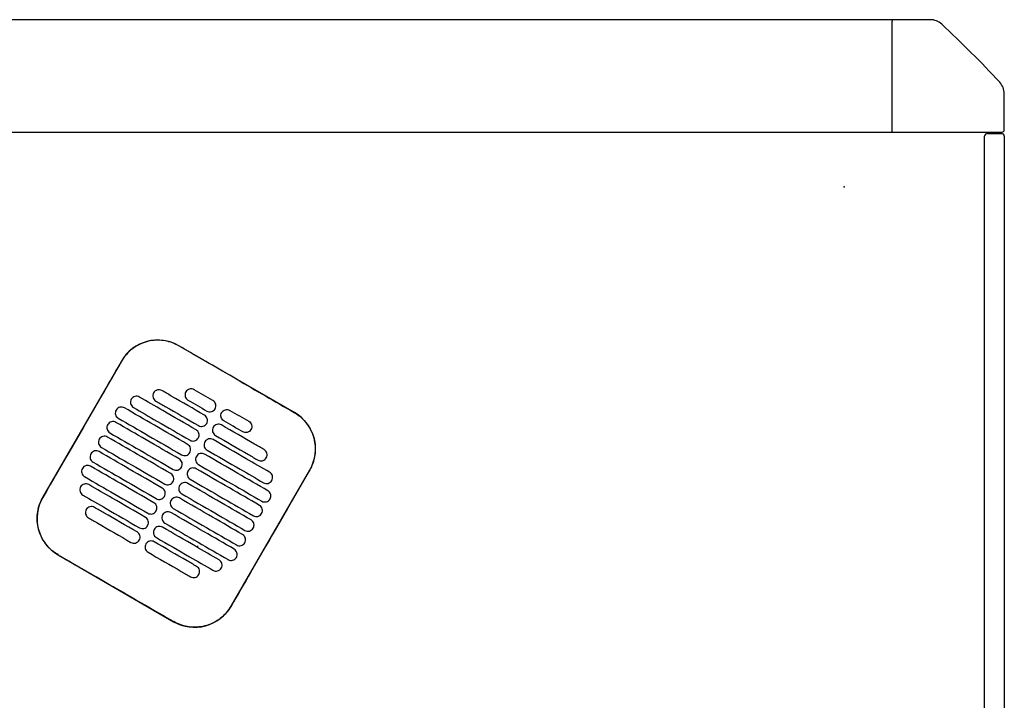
# Model space of a CAD drawing. Header units: metres. Extents: x 15.2 to 54.2, y -39.7 to 1.1.
# Tile 131 of 256: x 36.5 to 37.2, y -37.3 to -36.8. Entities that reach past the tile are written whole.
import ezdxf

# ---------------------------------------------------------------- set-up
doc = ezdxf.new("R2010")
doc.units = ezdxf.units.M
doc.header["$MEASUREMENT"] = 0
doc.layers.add('2D', color=252, linetype='Continuous')
doc.layers.add('PUNTO', color=1, linetype='Continuous')

# ---------------------------------------------------------------- blocks, each defined once
blk = doc.blocks.new('2D_QYOS_600')
for p, q in [((2.36149, 0), (1.70935, 0)), ((2.3873, 0), (2.36149, 0)), ((2.35999, -0.0015), (2.35999, -0.0795)), ((2.43999, -0.0785), (2.43999, -0.05269)), ((0.0795, -0.08), (2.36049, -0.08)), ((2.36049, -0.08), (2.43849, -0.08)), ((2.42604, -0.967), (2.42604, -0.083)), ((2.42804, -0.081), (2.43804, -0.081)), ((2.44004, -0.083), (2.44004, -0.967)), ((1.93453, -0.2796), (1.85227, -0.23208)), ((1.81128, -0.24305), (1.75526, -0.34003)), ((1.88948, -0.41757), (1.9455, -0.32058)), ((1.76623, -0.38102), (1.84849, -0.42854))]:
    blk.add_line(p, q)
for centre, radius, start, end in [((2.36149, -0.0015), 0.0015, 90, 180), ((2.3873, -0.012), 0.012, 47.12151, 90), ((1.85842, -0.58157), 0.78926, 42.87849, 47.12151), ((2.42799, -0.05269), 0.012, 0, 42.87849), ((2.36049, -0.0795), 0.0005, 180, 270), ((2.42804, -0.083), 0.002, 90, 180), ((2.43804, -0.083), 0.002, 0, 90), ((2.43849, -0.0785), 0.0015, 270, 0), ((1.83726, -0.25806), 0.03, 59.98651, 149.98651), ((1.91952, -0.30558), 0.03, 329.98651, 59.98651), ((1.78124, -0.35504), 0.03, 149.98651, 239.98651), ((1.8635, -0.40256), 0.03, 239.98651, 329.98651)]:
    blk.add_arc(centre, radius, start, end)
for points, knots in [([(1.85221, -0.23218), (1.85155, -0.2318), (1.85088, -0.23144), (1.84698, -0.22957), (1.84353, -0.22861), (1.8364, -0.22796), (1.83277, -0.22828), (1.82545, -0.23031), (1.82186, -0.23213), (1.81576, -0.23695), (1.81327, -0.23984), (1.81138, -0.24311)], [-8.20809, -8.20809, -8.20809, -8.20809, -7.978943, -7.978943, -6.912231, -6.912231, -5.830065, -5.830065, -4.632711, -4.632711, -3.498654, -3.498654, -3.498654, -3.498654]), ([(1.89334, -0.25595), (1.89171, -0.25501), (1.89009, -0.25407), (1.87458, -0.24511), (1.86319, -0.23852), (1.85221, -0.23218)], [-12.071476, -12.071476, -12.071476, -12.071476, -11.509189, -11.509189, -6.696301, -6.696301, -6.696301, -6.696301]), ([(1.81138, -0.24311), (1.80682, -0.251), (1.80209, -0.2592), (1.78344, -0.2915), (1.7694, -0.3158), (1.75536, -0.34009)], [-3.18138, -3.18138, -3.18138, -3.18138, -2.673929, -2.673929, -1.133377, -1.133377, -1.133377, -1.133377]), ([(1.8343, -0.26559), (1.83405, -0.26601), (1.83383, -0.26656), (1.83369, -0.26775), (1.83372, -0.2683), (1.834, -0.26938), (1.83426, -0.26989), (1.83498, -0.27085), (1.83544, -0.27121), (1.83587, -0.27146)], [-0.5553353, -0.5553353, -0.5553353, -0.5553353, -0.4045593, -0.4045593, -0.278267, -0.278267, -0.1472205, -0.1472205, 0, 0, 0, 0]), ([(1.84017, -0.26401), (1.83975, -0.26377), (1.8392, -0.26355), (1.83802, -0.2634), (1.83746, -0.26344), (1.83639, -0.26372), (1.83587, -0.26397), (1.83491, -0.2647), (1.83454, -0.26516), (1.8343, -0.26559)], [-0.5513875, -0.5513875, -0.5513875, -0.5513875, -0.4031047, -0.4031047, -0.2776919, -0.2776919, -0.1471638, -0.1471638, 0, 0, 0, 0]), ([(1.87048, -0.28152), (1.86262, -0.27698), (1.85475, -0.27243), (1.84464, -0.2666), (1.84241, -0.2653), (1.84017, -0.26401)], [0.699452, 0.699452, 0.699452, 0.699452, 3.425217, 3.425217, 4.200582, 4.200582, 4.200582, 4.200582]), ([(1.85719, -0.26495), (1.85694, -0.26537), (1.85672, -0.26592), (1.85657, -0.26711), (1.85661, -0.26766), (1.85689, -0.26874), (1.85714, -0.26926), (1.85787, -0.27021), (1.85833, -0.27058), (1.85875, -0.27082)], [-0.5553938, -0.5553938, -0.5553938, -0.5553938, -0.4045733, -0.4045733, -0.2782728, -0.2782728, -0.147221, -0.147221, 0, 0, 0, 0]), ([(1.86306, -0.26337), (1.86263, -0.26313), (1.86208, -0.26291), (1.8609, -0.26276), (1.86035, -0.2628), (1.85927, -0.26308), (1.85876, -0.26333), (1.8578, -0.26406), (1.85743, -0.26452), (1.85719, -0.26495)], [-0.5513269, -0.5513269, -0.5513269, -0.5513269, -0.4030891, -0.4030891, -0.2776846, -0.2776846, -0.1471626, -0.1471626, 0, 0, 0, 0]), ([(1.81834, -0.27022), (1.81809, -0.27065), (1.81787, -0.2712), (1.81773, -0.27239), (1.81776, -0.27294), (1.81804, -0.27401), (1.8183, -0.27453), (1.81902, -0.27549), (1.81948, -0.27585), (1.81991, -0.2761)], [-0.5553003, -0.5553003, -0.5553003, -0.5553003, -0.4045497, -0.4045497, -0.2782639, -0.2782639, -0.1472208, -0.1472208, 0, 0, 0, 0]), ([(1.82421, -0.26865), (1.82378, -0.2684), (1.82324, -0.26819), (1.82206, -0.26804), (1.8215, -0.26807), (1.82043, -0.26836), (1.81991, -0.26861), (1.81895, -0.26934), (1.81858, -0.2698), (1.81834, -0.27022)], [-0.5514248, -0.5514248, -0.5514248, -0.5514248, -0.4031161, -0.4031161, -0.2776965, -0.2776965, -0.1471644, -0.1471644, 0, 0, 0, 0]), ([(1.86448, -0.29191), (1.85661, -0.28737), (1.84875, -0.28282), (1.83532, -0.27507), (1.82976, -0.27186), (1.82421, -0.26865)], [0.699452, 0.699452, 0.699452, 0.699452, 3.42526, 3.42526, 5.350619, 5.350619, 5.350619, 5.350619]), ([(1.83587, -0.27146), (1.8381, -0.27275), (1.84034, -0.27404), (1.85045, -0.27988), (1.85831, -0.28443), (1.86618, -0.28897)], [2.649916, 2.649916, 2.649916, 2.649916, 3.425249, 3.425249, 6.151046, 6.151046, 6.151046, 6.151046]), ([(1.87805, -0.277), (1.8783, -0.27658), (1.87852, -0.27603), (1.87867, -0.27484), (1.87863, -0.27429), (1.87835, -0.27321), (1.8781, -0.2727), (1.87737, -0.27174), (1.87691, -0.27138), (1.87649, -0.27113)], [-0.5554178, -0.5554178, -0.5554178, -0.5554178, -0.4045751, -0.4045751, -0.2782741, -0.2782741, -0.1472211, -0.1472211, 0, 0, 0, 0]), ([(1.80757, -0.27786), (1.80733, -0.27829), (1.80711, -0.27884), (1.80696, -0.28003), (1.807, -0.28058), (1.80728, -0.28165), (1.80753, -0.28217), (1.80826, -0.28313), (1.80872, -0.28349), (1.80914, -0.28374)], [-0.5552876, -0.5552876, -0.5552876, -0.5552876, -0.4045446, -0.4045446, -0.2782629, -0.2782629, -0.1472212, -0.1472212, 0, 0, 0, 0]), ([(1.81344, -0.27629), (1.81302, -0.27604), (1.81247, -0.27583), (1.81129, -0.27568), (1.81074, -0.27571), (1.80966, -0.276), (1.80914, -0.27625), (1.80818, -0.27698), (1.80782, -0.27744), (1.80757, -0.27786)], [-0.5514378, -0.5514378, -0.5514378, -0.5514378, -0.4031217, -0.4031217, -0.2776979, -0.2776979, -0.1471642, -0.1471642, 0, 0, 0, 0]), ([(1.85848, -0.30231), (1.85061, -0.29776), (1.84274, -0.29322), (1.82773, -0.28454), (1.82059, -0.28042), (1.81344, -0.27629)], [0.699452, 0.699452, 0.699452, 0.699452, 3.425292, 3.425292, 5.900643, 5.900643, 5.900643, 5.900643]), ([(1.81991, -0.2761), (1.82546, -0.27931), (1.83102, -0.28252), (1.84444, -0.29027), (1.85231, -0.29482), (1.86018, -0.29936)], [1.499949, 1.499949, 1.499949, 1.499949, 3.425284, 3.425284, 6.151116, 6.151116, 6.151116, 6.151116]), ([(1.87219, -0.27858), (1.87261, -0.27882), (1.87316, -0.27904), (1.87434, -0.27919), (1.87489, -0.27915), (1.87597, -0.27887), (1.87648, -0.27862), (1.87744, -0.27789), (1.87781, -0.27743), (1.87805, -0.277)], [-0.5512937, -0.5512937, -0.5512937, -0.5512937, -0.403082, -0.403082, -0.27768, -0.27768, -0.1471612, -0.1471612, 0, 0, 0, 0]), ([(1.8843, -0.28558), (1.88387, -0.28533), (1.88342, -0.28497), (1.88269, -0.28401), (1.88244, -0.28349), (1.88215, -0.28242), (1.88212, -0.28187), (1.88227, -0.28068), (1.88249, -0.28013), (1.88273, -0.27971)], [0, 0, 0, 0, 0.1472222, 0.1472222, 0.2782773, 0.2782773, 0.4045795, 0.4045795, 0.5554397, 0.5554397, 0.5554397, 0.5554397]), ([(1.88273, -0.27971), (1.88298, -0.27928), (1.88334, -0.27882), (1.8843, -0.27809), (1.88482, -0.27784), (1.88589, -0.27756), (1.88645, -0.27752), (1.88763, -0.27767), (1.88818, -0.27789), (1.8886, -0.27813)], [0, 0, 0, 0, 0.1471605, 0.1471605, 0.2776781, 0.2776781, 0.4030803, 0.4030803, 0.5512777, 0.5512777, 0.5512777, 0.5512777]), ([(1.93447, -0.2797), (1.93453, -0.27973), (1.93459, -0.27976), (1.93806, -0.2818), (1.94105, -0.28446), (1.9458, -0.29078), (1.94752, -0.29438), (1.94938, -0.30168), (1.94963, -0.30529), (1.94891, -0.31181), (1.94815, -0.31469), (1.94651, -0.31848), (1.94599, -0.31952), (1.9454, -0.32053)], [8.273299, 8.273299, 8.273299, 8.273299, 8.293543, 8.293543, 9.48086, 9.48086, 10.665623, 10.665623, 11.74288, 11.74288, 12.632334, 12.632334, 12.981673, 12.981673, 12.981673, 12.981673]), ([(1.80744, -0.28668), (1.80702, -0.28644), (1.80647, -0.28622), (1.80529, -0.28607), (1.80473, -0.28611), (1.80366, -0.28639), (1.80314, -0.28664), (1.80218, -0.28737), (1.80182, -0.28783), (1.80157, -0.28826)], [-0.5514274, -0.5514274, -0.5514274, -0.5514274, -0.4031209, -0.4031209, -0.2776962, -0.2776962, -0.1471634, -0.1471634, 0, 0, 0, 0]), ([(1.85248, -0.3127), (1.84461, -0.30815), (1.83674, -0.30361), (1.82173, -0.29493), (1.81458, -0.29081), (1.80744, -0.28668)], [0.699452, 0.699452, 0.699452, 0.699452, 3.425313, 3.425313, 5.900643, 5.900643, 5.900643, 5.900643]), ([(1.80914, -0.28374), (1.81629, -0.28786), (1.82343, -0.29199), (1.83844, -0.30066), (1.84631, -0.30521), (1.85418, -0.30975)], [0.949973, 0.949973, 0.949973, 0.949973, 3.425307, 3.425307, 6.151164, 6.151164, 6.151164, 6.151164]), ([(1.86618, -0.28897), (1.86661, -0.28921), (1.86715, -0.28943), (1.86833, -0.28958), (1.86889, -0.28954), (1.86996, -0.28926), (1.87048, -0.28901), (1.87144, -0.28828), (1.87181, -0.28782), (1.87205, -0.28739)], [-0.5513071, -0.5513071, -0.5513071, -0.5513071, -0.4030846, -0.4030846, -0.2776802, -0.2776802, -0.1471604, -0.1471604, 0, 0, 0, 0]), ([(1.87205, -0.28739), (1.8723, -0.28697), (1.87252, -0.28642), (1.87266, -0.28523), (1.87263, -0.28468), (1.87235, -0.28361), (1.87209, -0.28309), (1.87137, -0.28213), (1.87091, -0.28177), (1.87048, -0.28152)], [-0.5553983, -0.5553983, -0.5553983, -0.5553983, -0.4045681, -0.4045681, -0.278271, -0.278271, -0.1472202, -0.1472202, 0, 0, 0, 0]), ([(1.90203, -0.28589), (1.90246, -0.28613), (1.90291, -0.2865), (1.90364, -0.28745), (1.90389, -0.28797), (1.90417, -0.28904), (1.90421, -0.2896), (1.90406, -0.29079), (1.90384, -0.29134), (1.9036, -0.29176)], [0, 0, 0, 0, 0.147223, 0.147223, 0.2782783, 0.2782783, 0.4045781, 0.4045781, 0.5554474, 0.5554474, 0.5554474, 0.5554474]), ([(1.80157, -0.28826), (1.80133, -0.28868), (1.80111, -0.28923), (1.80096, -0.29042), (1.80099, -0.29097), (1.80128, -0.29204), (1.80153, -0.29256), (1.80226, -0.29352), (1.80271, -0.29388), (1.80314, -0.29413)], [-0.5552953, -0.5552953, -0.5552953, -0.5552953, -0.4045437, -0.4045437, -0.2782634, -0.2782634, -0.1472215, -0.1472215, 0, 0, 0, 0]), ([(1.80314, -0.29413), (1.81028, -0.29825), (1.81743, -0.30238), (1.83244, -0.31105), (1.84031, -0.3156), (1.84818, -0.32014)], [0.949998, 0.949998, 0.949998, 0.949998, 3.42532, 3.42532, 6.151189, 6.151189, 6.151189, 6.151189]), ([(1.86605, -0.29779), (1.86629, -0.29736), (1.86651, -0.29681), (1.86666, -0.29562), (1.86663, -0.29507), (1.86634, -0.294), (1.86609, -0.29348), (1.86536, -0.29252), (1.86491, -0.29216), (1.86448, -0.29191)], [-0.5553838, -0.5553838, -0.5553838, -0.5553838, -0.4045626, -0.4045626, -0.2782686, -0.2782686, -0.1472195, -0.1472195, 0, 0, 0, 0]), ([(1.87673, -0.2901), (1.87648, -0.29052), (1.87626, -0.29107), (1.87612, -0.29226), (1.87615, -0.29281), (1.87643, -0.29389), (1.87669, -0.2944), (1.87741, -0.29536), (1.87787, -0.29572), (1.8783, -0.29597)], [-0.5554159, -0.5554159, -0.5554159, -0.5554159, -0.4045716, -0.4045716, -0.2782736, -0.2782736, -0.1472211, -0.1472211, 0, 0, 0, 0]), ([(1.8826, -0.28852), (1.88217, -0.28828), (1.88163, -0.28806), (1.88045, -0.28791), (1.87989, -0.28795), (1.87882, -0.28823), (1.8783, -0.28848), (1.87734, -0.28921), (1.87697, -0.28967), (1.87673, -0.2901)], [-0.5512944, -0.5512944, -0.5512944, -0.5512944, -0.4030833, -0.4030833, -0.2776787, -0.2776787, -0.1471599, -0.1471599, 0, 0, 0, 0]), ([(1.91291, -0.30603), (1.91068, -0.30474), (1.90844, -0.30345), (1.89833, -0.29761), (1.89047, -0.29307), (1.8826, -0.28852)], [2.649852, 2.649852, 2.649852, 2.649852, 3.425217, 3.425217, 6.150983, 6.150983, 6.150983, 6.150983]), ([(1.9036, -0.29176), (1.90335, -0.29218), (1.90299, -0.29264), (1.90203, -0.29338), (1.90151, -0.29363), (1.90043, -0.29391), (1.89988, -0.29395), (1.8987, -0.2938), (1.89815, -0.29358), (1.89773, -0.29334)], [0, 0, 0, 0, 0.1471602, 0.1471602, 0.2776775, 0.2776775, 0.4030818, 0.4030818, 0.5512681, 0.5512681, 0.5512681, 0.5512681]), ([(1.79557, -0.29865), (1.79532, -0.29907), (1.7951, -0.29962), (1.79496, -0.30081), (1.79499, -0.30136), (1.79527, -0.30244), (1.79553, -0.30295), (1.79625, -0.30391), (1.79671, -0.30427), (1.79714, -0.30452)], [-0.5553076, -0.5553076, -0.5553076, -0.5553076, -0.4045445, -0.4045445, -0.2782646, -0.2782646, -0.1472219, -0.1472219, 0, 0, 0, 0]), ([(1.80144, -0.29707), (1.80101, -0.29683), (1.80047, -0.29661), (1.79929, -0.29646), (1.79873, -0.2965), (1.79766, -0.29678), (1.79714, -0.29703), (1.79618, -0.29776), (1.79581, -0.29822), (1.79557, -0.29865)], [-0.5514139, -0.5514139, -0.5514139, -0.5514139, -0.4031194, -0.4031194, -0.2776944, -0.2776944, -0.1471626, -0.1471626, 0, 0, 0, 0]), ([(1.84647, -0.32309), (1.83861, -0.31854), (1.83074, -0.314), (1.81573, -0.30532), (1.80858, -0.3012), (1.80144, -0.29707)], [0.699452, 0.699452, 0.699452, 0.699452, 3.425322, 3.425322, 5.900643, 5.900643, 5.900643, 5.900643]), ([(1.86018, -0.29936), (1.8606, -0.29961), (1.86115, -0.29982), (1.86233, -0.29997), (1.86289, -0.29994), (1.86396, -0.29965), (1.86448, -0.2994), (1.86544, -0.29867), (1.8658, -0.29821), (1.86605, -0.29779)], [-0.5513171, -0.5513171, -0.5513171, -0.5513171, -0.4030867, -0.4030867, -0.2776803, -0.2776803, -0.1471597, -0.1471597, 0, 0, 0, 0]), ([(1.87073, -0.30049), (1.87048, -0.30091), (1.87026, -0.30146), (1.87011, -0.30265), (1.87015, -0.3032), (1.87043, -0.30428), (1.87068, -0.30479), (1.87141, -0.30575), (1.87187, -0.30611), (1.87229, -0.30636)], [-0.555397, -0.555397, -0.555397, -0.555397, -0.4045652, -0.4045652, -0.2782705, -0.2782705, -0.1472202, -0.1472202, 0, 0, 0, 0]), ([(1.8766, -0.29891), (1.87617, -0.29867), (1.87562, -0.29845), (1.87444, -0.2983), (1.87389, -0.29834), (1.87281, -0.29862), (1.8723, -0.29887), (1.87134, -0.2996), (1.87097, -0.30006), (1.87073, -0.30049)], [-0.5513075, -0.5513075, -0.5513075, -0.5513075, -0.4030857, -0.4030857, -0.2776792, -0.2776792, -0.1471593, -0.1471593, 0, 0, 0, 0]), ([(1.91687, -0.32218), (1.91131, -0.31897), (1.90576, -0.31576), (1.89233, -0.308), (1.88446, -0.30346), (1.8766, -0.29891)], [1.499901, 1.499901, 1.499901, 1.499901, 3.42526, 3.42526, 6.151068, 6.151068, 6.151068, 6.151068]), ([(1.8783, -0.29597), (1.88616, -0.30051), (1.89403, -0.30506), (1.90414, -0.31089), (1.90637, -0.31219), (1.90861, -0.31348)], [0.699452, 0.699452, 0.699452, 0.699452, 3.425249, 3.425249, 4.200582, 4.200582, 4.200582, 4.200582]), ([(1.79544, -0.30746), (1.79501, -0.30722), (1.79446, -0.307), (1.79328, -0.30685), (1.79273, -0.30689), (1.79165, -0.30717), (1.79114, -0.30742), (1.79018, -0.30815), (1.78981, -0.30861), (1.78957, -0.30904)], [-0.551397, -0.551397, -0.551397, -0.551397, -0.4031173, -0.4031173, -0.2776925, -0.2776925, -0.1471621, -0.1471621, 0, 0, 0, 0]), ([(1.84047, -0.33348), (1.8326, -0.32893), (1.82474, -0.32439), (1.80972, -0.31572), (1.80258, -0.31159), (1.79544, -0.30746)], [0.699452, 0.699452, 0.699452, 0.699452, 3.425321, 3.425321, 5.900643, 5.900643, 5.900643, 5.900643]), ([(1.79714, -0.30452), (1.80428, -0.30864), (1.81142, -0.31277), (1.82644, -0.32144), (1.8343, -0.32599), (1.84217, -0.33053)], [0.950001, 0.950001, 0.950001, 0.950001, 3.425322, 3.425322, 6.151192, 6.151192, 6.151192, 6.151192]), ([(1.85418, -0.30975), (1.8546, -0.31), (1.85515, -0.31021), (1.85633, -0.31036), (1.85688, -0.31033), (1.85796, -0.31004), (1.85848, -0.30979), (1.85944, -0.30906), (1.8598, -0.3086), (1.86005, -0.30818)], [-0.5513237, -0.5513237, -0.5513237, -0.5513237, -0.4030882, -0.4030882, -0.2776804, -0.2776804, -0.1471592, -0.1471592, 0, 0, 0, 0]), ([(1.86005, -0.30818), (1.86029, -0.30775), (1.86051, -0.3072), (1.86066, -0.30601), (1.86062, -0.30546), (1.86034, -0.30439), (1.86009, -0.30387), (1.85936, -0.30292), (1.8589, -0.30255), (1.85848, -0.30231)], [-0.5553742, -0.5553742, -0.5553742, -0.5553742, -0.4045587, -0.4045587, -0.278267, -0.278267, -0.1472191, -0.1472191, 0, 0, 0, 0]), ([(1.87229, -0.30636), (1.88016, -0.3109), (1.88803, -0.31545), (1.90145, -0.3232), (1.90701, -0.32641), (1.91257, -0.32962)], [0.699452, 0.699452, 0.699452, 0.699452, 3.425284, 3.425284, 5.350619, 5.350619, 5.350619, 5.350619]), ([(1.91448, -0.3119), (1.91473, -0.31148), (1.91495, -0.31093), (1.91509, -0.30974), (1.91506, -0.30919), (1.91478, -0.30812), (1.91452, -0.3076), (1.9138, -0.30664), (1.91334, -0.30628), (1.91291, -0.30603)], [-0.555418, -0.555418, -0.555418, -0.555418, -0.4045683, -0.4045683, -0.2782762, -0.2782762, -0.1472238, -0.1472238, 0, 0, 0, 0]), ([(1.78957, -0.30904), (1.78932, -0.30946), (1.7891, -0.31001), (1.78895, -0.3112), (1.78899, -0.31175), (1.78927, -0.31283), (1.78952, -0.31334), (1.79025, -0.3143), (1.79071, -0.31466), (1.79113, -0.31491)], [-0.5553245, -0.5553245, -0.5553245, -0.5553245, -0.4045471, -0.4045471, -0.2782667, -0.2782667, -0.1472226, -0.1472226, 0, 0, 0, 0]), ([(1.79113, -0.31491), (1.79828, -0.31904), (1.80542, -0.32316), (1.82043, -0.33183), (1.8283, -0.33638), (1.83617, -0.34092)], [0.949982, 0.949982, 0.949982, 0.949982, 3.425312, 3.425312, 6.151173, 6.151173, 6.151173, 6.151173]), ([(1.85404, -0.31857), (1.85429, -0.31815), (1.85451, -0.31759), (1.85466, -0.31641), (1.85462, -0.31585), (1.85434, -0.31478), (1.85409, -0.31426), (1.85336, -0.31331), (1.8529, -0.31294), (1.85248, -0.3127)], [-0.5553693, -0.5553693, -0.5553693, -0.5553693, -0.4045566, -0.4045566, -0.2782661, -0.2782661, -0.1472189, -0.1472189, 0, 0, 0, 0]), ([(1.86472, -0.31088), (1.86448, -0.3113), (1.86426, -0.31185), (1.86411, -0.31304), (1.86415, -0.31359), (1.86443, -0.31467), (1.86468, -0.31518), (1.86541, -0.31614), (1.86587, -0.3165), (1.86629, -0.31675)], [-0.555383, -0.555383, -0.555383, -0.555383, -0.4045604, -0.4045604, -0.2782682, -0.2782682, -0.1472195, -0.1472195, 0, 0, 0, 0]), ([(1.87059, -0.3093), (1.87017, -0.30906), (1.86962, -0.30884), (1.86844, -0.30869), (1.86789, -0.30873), (1.86681, -0.30901), (1.86629, -0.30926), (1.86533, -0.30999), (1.86497, -0.31045), (1.86472, -0.31088)], [-0.5513173, -0.5513173, -0.5513173, -0.5513173, -0.4030875, -0.4030875, -0.2776797, -0.2776797, -0.147159, -0.147159, 0, 0, 0, 0]), ([(1.91563, -0.33532), (1.90848, -0.33119), (1.90134, -0.32706), (1.88633, -0.31839), (1.87846, -0.31385), (1.87059, -0.3093)], [0.949941, 0.949941, 0.949941, 0.949941, 3.425292, 3.425292, 6.151132, 6.151132, 6.151132, 6.151132]), ([(1.90861, -0.31348), (1.90904, -0.31372), (1.90958, -0.31394), (1.91076, -0.31409), (1.91132, -0.31405), (1.91239, -0.31377), (1.91291, -0.31352), (1.91387, -0.31279), (1.91424, -0.31233), (1.91448, -0.3119)], [-0.5513007, -0.5513007, -0.5513007, -0.5513007, -0.4030941, -0.4030941, -0.2776814, -0.2776814, -0.1471603, -0.1471603, 0, 0, 0, 0]), ([(1.78356, -0.31943), (1.78332, -0.31985), (1.7831, -0.3204), (1.78295, -0.32159), (1.78299, -0.32214), (1.78327, -0.32322), (1.78352, -0.32373), (1.78425, -0.32469), (1.78471, -0.32505), (1.78513, -0.3253)], [-0.5553462, -0.5553462, -0.5553462, -0.5553462, -0.4045514, -0.4045514, -0.2782696, -0.2782696, -0.1472236, -0.1472236, 0, 0, 0, 0]), ([(1.78943, -0.31785), (1.78901, -0.31761), (1.78846, -0.31739), (1.78728, -0.31724), (1.78673, -0.31728), (1.78565, -0.31756), (1.78513, -0.31781), (1.78417, -0.31854), (1.78381, -0.319), (1.78356, -0.31943)], [-0.551377, -0.551377, -0.551377, -0.551377, -0.4031143, -0.4031143, -0.2776905, -0.2776905, -0.1471617, -0.1471617, 0, 0, 0, 0]), ([(1.83447, -0.34387), (1.8266, -0.33932), (1.81873, -0.33478), (1.80372, -0.32611), (1.79658, -0.32198), (1.78943, -0.31785)], [0.699452, 0.699452, 0.699452, 0.699452, 3.425308, 3.425308, 5.900643, 5.900643, 5.900643, 5.900643]), ([(1.84818, -0.32014), (1.8486, -0.32039), (1.84915, -0.3206), (1.85033, -0.32075), (1.85088, -0.32072), (1.85196, -0.32044), (1.85248, -0.32018), (1.85343, -0.31945), (1.8538, -0.31899), (1.85404, -0.31857)], [-0.551327, -0.551327, -0.551327, -0.551327, -0.403089, -0.403089, -0.2776804, -0.2776804, -0.1471589, -0.1471589, 0, 0, 0, 0]), ([(1.85872, -0.32127), (1.85848, -0.32169), (1.85826, -0.32224), (1.85811, -0.32343), (1.85814, -0.32398), (1.85843, -0.32506), (1.85868, -0.32558), (1.85941, -0.32653), (1.85986, -0.32689), (1.86029, -0.32714)], [-0.5553737, -0.5553737, -0.5553737, -0.5553737, -0.4045574, -0.4045574, -0.2782667, -0.2782667, -0.1472191, -0.1472191, 0, 0, 0, 0]), ([(1.86459, -0.31969), (1.86417, -0.31945), (1.86362, -0.31923), (1.86244, -0.31908), (1.86188, -0.31912), (1.86081, -0.3194), (1.86029, -0.31965), (1.85933, -0.32038), (1.85897, -0.32084), (1.85872, -0.32127)], [-0.5513238, -0.5513238, -0.5513238, -0.5513238, -0.4030887, -0.4030887, -0.27768, -0.27768, -0.1471588, -0.1471588, 0, 0, 0, 0]), ([(1.90963, -0.34571), (1.90248, -0.34158), (1.89534, -0.33746), (1.88033, -0.32878), (1.87246, -0.32424), (1.86459, -0.31969)], [0.949982, 0.949982, 0.949982, 0.949982, 3.425312, 3.425312, 6.151173, 6.151173, 6.151173, 6.151173]), ([(1.86629, -0.31675), (1.87416, -0.32129), (1.88203, -0.32584), (1.89704, -0.33451), (1.90418, -0.33864), (1.91133, -0.34277)], [0.699452, 0.699452, 0.699452, 0.699452, 3.425308, 3.425308, 5.900643, 5.900643, 5.900643, 5.900643]), ([(1.9454, -0.32053), (1.93136, -0.34482), (1.91732, -0.36911), (1.89866, -0.40144), (1.89402, -0.40948), (1.88938, -0.41751)], [1.133412, 1.133412, 1.133412, 1.133412, 2.681586, 2.681586, 3.193366, 3.193366, 3.193366, 3.193366]), ([(1.91844, -0.32805), (1.91868, -0.32763), (1.9189, -0.32707), (1.91905, -0.32589), (1.91901, -0.32533), (1.91873, -0.32426), (1.91848, -0.32374), (1.91775, -0.32279), (1.91729, -0.32242), (1.91687, -0.32218)], [-0.55538, -0.55538, -0.55538, -0.55538, -0.4045589, -0.4045589, -0.278273, -0.278273, -0.147224, -0.147224, 0, 0, 0, 0]), ([(1.78513, -0.3253), (1.79228, -0.32943), (1.79942, -0.33355), (1.81443, -0.34223), (1.8223, -0.34677), (1.83017, -0.35132)], [0.949941, 0.949941, 0.949941, 0.949941, 3.425291, 3.425291, 6.151132, 6.151132, 6.151132, 6.151132]), ([(1.84217, -0.33053), (1.8426, -0.33078), (1.84314, -0.331), (1.84433, -0.33114), (1.84488, -0.33111), (1.84595, -0.33083), (1.84647, -0.33057), (1.84743, -0.32984), (1.8478, -0.32938), (1.84804, -0.32896)], [-0.551327, -0.551327, -0.551327, -0.551327, -0.4030892, -0.4030892, -0.2776802, -0.2776802, -0.1471588, -0.1471588, 0, 0, 0, 0]), ([(1.84804, -0.32896), (1.84829, -0.32854), (1.84851, -0.32798), (1.84865, -0.3268), (1.84862, -0.32624), (1.84834, -0.32517), (1.84808, -0.32465), (1.84736, -0.3237), (1.8469, -0.32333), (1.84647, -0.32309)], [-0.5553691, -0.5553691, -0.5553691, -0.5553691, -0.4045561, -0.4045561, -0.278266, -0.278266, -0.1472189, -0.1472189, 0, 0, 0, 0]), ([(1.85859, -0.33008), (1.85816, -0.32984), (1.85762, -0.32962), (1.85644, -0.32947), (1.85588, -0.32951), (1.85481, -0.32979), (1.85429, -0.33004), (1.85333, -0.33078), (1.85296, -0.33123), (1.85272, -0.33166)], [-0.551327, -0.551327, -0.551327, -0.551327, -0.4030892, -0.4030892, -0.2776802, -0.2776802, -0.1471588, -0.1471588, 0, 0, 0, 0]), ([(1.86029, -0.32714), (1.86816, -0.33169), (1.87602, -0.33623), (1.89104, -0.3449), (1.89818, -0.34903), (1.90533, -0.35316)], [0.699452, 0.699452, 0.699452, 0.699452, 3.425321, 3.425321, 5.900643, 5.900643, 5.900643, 5.900643]), ([(1.91257, -0.32962), (1.91299, -0.32987), (1.91354, -0.33008), (1.91472, -0.33023), (1.91527, -0.3302), (1.91635, -0.32992), (1.91687, -0.32966), (1.91783, -0.32893), (1.91819, -0.32847), (1.91844, -0.32805)], [-0.551342, -0.551342, -0.551342, -0.551342, -0.4031061, -0.4031061, -0.2776864, -0.2776864, -0.147161, -0.147161, 0, 0, 0, 0]), ([(1.78232, -0.33257), (1.78208, -0.33299), (1.78186, -0.33354), (1.78171, -0.33473), (1.78175, -0.33528), (1.78203, -0.33636), (1.78228, -0.33688), (1.78301, -0.33783), (1.78347, -0.3382), (1.78389, -0.33844)], [-0.5553798, -0.5553798, -0.5553798, -0.5553798, -0.4045588, -0.4045588, -0.278273, -0.278273, -0.147224, -0.147224, 0, 0, 0, 0]), ([(1.78819, -0.33099), (1.78777, -0.33075), (1.78722, -0.33053), (1.78604, -0.33038), (1.78549, -0.33042), (1.78441, -0.3307), (1.78389, -0.33095), (1.78293, -0.33169), (1.78257, -0.33215), (1.78232, -0.33257)], [-0.5513421, -0.5513421, -0.5513421, -0.5513421, -0.4031061, -0.4031061, -0.2776864, -0.2776864, -0.147161, -0.147161, 0, 0, 0, 0]), ([(1.82847, -0.35426), (1.8206, -0.34971), (1.81273, -0.34517), (1.79931, -0.33741), (1.79375, -0.3342), (1.78819, -0.33099)], [0.699452, 0.699452, 0.699452, 0.699452, 3.425284, 3.425284, 5.350619, 5.350619, 5.350619, 5.350619]), ([(1.84204, -0.33935), (1.84228, -0.33893), (1.8425, -0.33838), (1.84265, -0.33719), (1.84262, -0.33663), (1.84233, -0.33556), (1.84208, -0.33504), (1.84135, -0.33409), (1.8409, -0.33372), (1.84047, -0.33348)], [-0.5553737, -0.5553737, -0.5553737, -0.5553737, -0.4045574, -0.4045574, -0.2782667, -0.2782667, -0.1472191, -0.1472191, 0, 0, 0, 0]), ([(1.85272, -0.33166), (1.85247, -0.33208), (1.85225, -0.33263), (1.85211, -0.33382), (1.85214, -0.33437), (1.85242, -0.33545), (1.85268, -0.33597), (1.8534, -0.33692), (1.85386, -0.33729), (1.85429, -0.33753)], [-0.5553691, -0.5553691, -0.5553691, -0.5553691, -0.4045561, -0.4045561, -0.278266, -0.278266, -0.1472189, -0.1472189, 0, 0, 0, 0]), ([(1.90362, -0.3561), (1.89648, -0.35197), (1.88934, -0.34785), (1.87432, -0.33917), (1.86646, -0.33463), (1.85859, -0.33008)], [0.950001, 0.950001, 0.950001, 0.950001, 3.425322, 3.425322, 6.151192, 6.151192, 6.151192, 6.151192]), ([(1.9172, -0.34119), (1.91744, -0.34077), (1.91766, -0.34022), (1.91781, -0.33903), (1.91777, -0.33848), (1.91749, -0.3374), (1.91724, -0.33688), (1.91651, -0.33593), (1.91605, -0.33556), (1.91563, -0.33532)], [-0.5553464, -0.5553464, -0.5553464, -0.5553464, -0.4045515, -0.4045515, -0.2782697, -0.2782697, -0.1472236, -0.1472236, 0, 0, 0, 0]), ([(1.76629, -0.38092), (1.76501, -0.38018), (1.76378, -0.37935), (1.76063, -0.37684), (1.75885, -0.37501), (1.75732, -0.37298), (1.75503, -0.36991), (1.75334, -0.36644), (1.75137, -0.35905), (1.7511, -0.3552), (1.75204, -0.34758), (1.75324, -0.34387), (1.7552, -0.34036), (1.75528, -0.34022), (1.75536, -0.34009)], [17.619777, 17.619777, 17.619777, 17.619777, 18.064718, 18.064718, 18.827754, 18.827754, 18.827754, 19.97637, 19.97637, 21.122539, 21.122539, 22.281306, 22.281306, 22.328075, 22.328075, 22.328075, 22.328075]), ([(1.78389, -0.33844), (1.78945, -0.34165), (1.79501, -0.34486), (1.80843, -0.35262), (1.8163, -0.35716), (1.82417, -0.36171)], [1.499901, 1.499901, 1.499901, 1.499901, 3.42526, 3.42526, 6.151068, 6.151068, 6.151068, 6.151068]), ([(1.83617, -0.34092), (1.83659, -0.34117), (1.83714, -0.34139), (1.83832, -0.34154), (1.83888, -0.3415), (1.83995, -0.34122), (1.84047, -0.34096), (1.84143, -0.34023), (1.84179, -0.33977), (1.84204, -0.33935)], [-0.5513238, -0.5513238, -0.5513238, -0.5513238, -0.4030887, -0.4030887, -0.27768, -0.27768, -0.1471588, -0.1471588, 0, 0, 0, 0]), ([(1.84672, -0.34205), (1.84647, -0.34247), (1.84625, -0.34302), (1.8461, -0.34421), (1.84614, -0.34477), (1.84642, -0.34584), (1.84667, -0.34636), (1.8474, -0.34731), (1.84786, -0.34768), (1.84828, -0.34792)], [-0.5553693, -0.5553693, -0.5553693, -0.5553693, -0.4045566, -0.4045566, -0.2782661, -0.2782661, -0.1472189, -0.1472189, 0, 0, 0, 0]), ([(1.85259, -0.34048), (1.85216, -0.34023), (1.85161, -0.34001), (1.85043, -0.33986), (1.84988, -0.3399), (1.8488, -0.34018), (1.84829, -0.34043), (1.84733, -0.34117), (1.84696, -0.34163), (1.84672, -0.34205)], [-0.5513269, -0.5513269, -0.5513269, -0.5513269, -0.403089, -0.403089, -0.2776804, -0.2776804, -0.1471589, -0.1471589, 0, 0, 0, 0]), ([(1.89762, -0.36649), (1.89048, -0.36236), (1.88333, -0.35824), (1.86832, -0.34957), (1.86045, -0.34502), (1.85259, -0.34048)], [0.949998, 0.949998, 0.949998, 0.949998, 3.42532, 3.42532, 6.151189, 6.151189, 6.151189, 6.151189]), ([(1.85429, -0.33753), (1.86215, -0.34208), (1.87002, -0.34662), (1.88503, -0.35529), (1.89218, -0.35942), (1.89932, -0.36355)], [0.699452, 0.699452, 0.699452, 0.699452, 3.425322, 3.425322, 5.900643, 5.900643, 5.900643, 5.900643]), ([(1.91133, -0.34277), (1.91175, -0.34301), (1.9123, -0.34323), (1.91348, -0.34338), (1.91403, -0.34334), (1.91511, -0.34306), (1.91563, -0.34281), (1.91659, -0.34207), (1.91695, -0.34161), (1.9172, -0.34119)], [-0.5513769, -0.5513769, -0.5513769, -0.5513769, -0.4031143, -0.4031143, -0.2776905, -0.2776905, -0.1471617, -0.1471617, 0, 0, 0, 0]), ([(1.78628, -0.34871), (1.78604, -0.34914), (1.78582, -0.34969), (1.78567, -0.35088), (1.7857, -0.35143), (1.78598, -0.3525), (1.78624, -0.35302), (1.78696, -0.35397), (1.78742, -0.35434), (1.78785, -0.35458)], [-0.5554179, -0.5554179, -0.5554179, -0.5554179, -0.4045683, -0.4045683, -0.2782761, -0.2782761, -0.1472238, -0.1472238, 0, 0, 0, 0]), ([(1.79215, -0.34714), (1.79173, -0.34689), (1.79118, -0.34668), (1.79, -0.34653), (1.78944, -0.34656), (1.78837, -0.34684), (1.78785, -0.3471), (1.78689, -0.34783), (1.78652, -0.34829), (1.78628, -0.34871)], [-0.5513007, -0.5513007, -0.5513007, -0.5513007, -0.4030941, -0.4030941, -0.2776814, -0.2776814, -0.1471603, -0.1471603, 0, 0, 0, 0]), ([(1.82246, -0.36465), (1.8146, -0.36011), (1.80673, -0.35556), (1.79662, -0.34972), (1.79439, -0.34843), (1.79215, -0.34714)], [0.699452, 0.699452, 0.699452, 0.699452, 3.425249, 3.425249, 4.200582, 4.200582, 4.200582, 4.200582]), ([(1.83017, -0.35132), (1.83059, -0.35156), (1.83114, -0.35178), (1.83232, -0.35193), (1.83287, -0.35189), (1.83395, -0.35161), (1.83447, -0.35136), (1.83543, -0.35062), (1.83579, -0.35016), (1.83604, -0.34974)], [-0.5513173, -0.5513173, -0.5513173, -0.5513173, -0.4030875, -0.4030875, -0.2776797, -0.2776797, -0.147159, -0.147159, 0, 0, 0, 0]), ([(1.83604, -0.34974), (1.83628, -0.34932), (1.8365, -0.34877), (1.83665, -0.34758), (1.83661, -0.34703), (1.83633, -0.34595), (1.83608, -0.34543), (1.83535, -0.34448), (1.83489, -0.34411), (1.83447, -0.34387)], [-0.555383, -0.555383, -0.555383, -0.555383, -0.4045605, -0.4045605, -0.2782682, -0.2782682, -0.1472195, -0.1472195, 0, 0, 0, 0]), ([(1.84658, -0.35087), (1.84616, -0.35062), (1.84561, -0.3504), (1.84443, -0.35026), (1.84388, -0.35029), (1.8428, -0.35057), (1.84228, -0.35083), (1.84132, -0.35156), (1.84096, -0.35202), (1.84071, -0.35244)], [-0.5513236, -0.5513236, -0.5513236, -0.5513236, -0.4030881, -0.4030881, -0.2776804, -0.2776804, -0.1471592, -0.1471592, 0, 0, 0, 0]), ([(1.84828, -0.34792), (1.85615, -0.35247), (1.86402, -0.35701), (1.87903, -0.36568), (1.88618, -0.36981), (1.89332, -0.37394)], [0.699452, 0.699452, 0.699452, 0.699452, 3.425313, 3.425313, 5.900643, 5.900643, 5.900643, 5.900643]), ([(1.91119, -0.35158), (1.91144, -0.35116), (1.91166, -0.35061), (1.91181, -0.34942), (1.91177, -0.34887), (1.91149, -0.34779), (1.91124, -0.34727), (1.91051, -0.34632), (1.91005, -0.34595), (1.90963, -0.34571)], [-0.5553248, -0.5553248, -0.5553248, -0.5553248, -0.4045472, -0.4045472, -0.2782668, -0.2782668, -0.1472227, -0.1472227, 0, 0, 0, 0]), ([(1.78785, -0.35458), (1.79008, -0.35588), (1.79232, -0.35717), (1.80243, -0.36301), (1.8103, -0.36755), (1.81816, -0.3721)], [2.649852, 2.649852, 2.649852, 2.649852, 3.425217, 3.425217, 6.150982, 6.150982, 6.150982, 6.150982]), ([(1.83003, -0.36013), (1.83028, -0.35971), (1.8305, -0.35916), (1.83065, -0.35797), (1.83061, -0.35742), (1.83033, -0.35634), (1.83008, -0.35582), (1.82935, -0.35487), (1.82889, -0.3545), (1.82847, -0.35426)], [-0.5553971, -0.5553971, -0.5553971, -0.5553971, -0.4045652, -0.4045652, -0.2782705, -0.2782705, -0.1472202, -0.1472202, 0, 0, 0, 0]), ([(1.84071, -0.35244), (1.84047, -0.35286), (1.84025, -0.35342), (1.8401, -0.3546), (1.84014, -0.35516), (1.84042, -0.35623), (1.84067, -0.35675), (1.8414, -0.3577), (1.84186, -0.35807), (1.84228, -0.35831)], [-0.5553742, -0.5553742, -0.5553742, -0.5553742, -0.4045587, -0.4045587, -0.278267, -0.278267, -0.1472191, -0.1472191, 0, 0, 0, 0]), ([(1.89162, -0.37688), (1.88448, -0.37276), (1.87733, -0.36863), (1.86232, -0.35996), (1.85445, -0.35541), (1.84658, -0.35087)], [0.949972, 0.949972, 0.949972, 0.949972, 3.425307, 3.425307, 6.151164, 6.151164, 6.151164, 6.151164]), ([(1.90519, -0.36197), (1.90544, -0.36155), (1.90566, -0.361), (1.9058, -0.35981), (1.90577, -0.35926), (1.90549, -0.35818), (1.90523, -0.35767), (1.90451, -0.35671), (1.90405, -0.35635), (1.90362, -0.3561)], [-0.5553078, -0.5553078, -0.5553078, -0.5553078, -0.4045446, -0.4045446, -0.2782647, -0.2782647, -0.147222, -0.147222, 0, 0, 0, 0]), ([(1.90533, -0.35316), (1.90575, -0.3534), (1.9063, -0.35362), (1.90748, -0.35377), (1.90803, -0.35373), (1.90911, -0.35345), (1.90963, -0.3532), (1.91058, -0.35247), (1.91095, -0.35201), (1.91119, -0.35158)], [-0.5513969, -0.5513969, -0.5513969, -0.5513969, -0.4031172, -0.4031172, -0.2776925, -0.2776925, -0.1471621, -0.1471621, 0, 0, 0, 0]), ([(1.82417, -0.36171), (1.82459, -0.36195), (1.82514, -0.36217), (1.82632, -0.36232), (1.82687, -0.36228), (1.82795, -0.362), (1.82847, -0.36175), (1.82942, -0.36102), (1.82979, -0.36056), (1.83003, -0.36013)], [-0.5513075, -0.5513075, -0.5513075, -0.5513075, -0.4030857, -0.4030857, -0.2776792, -0.2776792, -0.1471593, -0.1471593, 0, 0, 0, 0]), ([(1.83471, -0.36283), (1.83447, -0.36325), (1.83425, -0.36381), (1.8341, -0.36499), (1.83413, -0.36555), (1.83442, -0.36662), (1.83467, -0.36714), (1.8354, -0.36809), (1.83585, -0.36846), (1.83628, -0.3687)], [-0.5553839, -0.5553839, -0.5553839, -0.5553839, -0.4045626, -0.4045626, -0.2782686, -0.2782686, -0.1472195, -0.1472195, 0, 0, 0, 0]), ([(1.84058, -0.36126), (1.84016, -0.36101), (1.83961, -0.3608), (1.83843, -0.36065), (1.83787, -0.36068), (1.8368, -0.36096), (1.83628, -0.36122), (1.83532, -0.36195), (1.83496, -0.36241), (1.83471, -0.36283)], [-0.551317, -0.551317, -0.551317, -0.551317, -0.4030867, -0.4030867, -0.2776803, -0.2776803, -0.1471597, -0.1471597, 0, 0, 0, 0]), ([(1.88085, -0.38452), (1.8753, -0.38131), (1.86974, -0.3781), (1.85632, -0.37035), (1.84845, -0.3658), (1.84058, -0.36126)], [1.499949, 1.499949, 1.499949, 1.499949, 3.425284, 3.425284, 6.151116, 6.151116, 6.151116, 6.151116]), ([(1.84228, -0.35831), (1.85015, -0.36286), (1.85802, -0.3674), (1.87303, -0.37607), (1.88017, -0.3802), (1.88732, -0.38433)], [0.699452, 0.699452, 0.699452, 0.699452, 3.425292, 3.425292, 5.900643, 5.900643, 5.900643, 5.900643]), ([(1.89932, -0.36355), (1.89975, -0.36379), (1.90029, -0.36401), (1.90148, -0.36416), (1.90203, -0.36412), (1.9031, -0.36384), (1.90362, -0.36359), (1.90458, -0.36286), (1.90495, -0.3624), (1.90519, -0.36197)], [-0.5514137, -0.5514137, -0.5514137, -0.5514137, -0.4031194, -0.4031194, -0.2776944, -0.2776944, -0.1471627, -0.1471627, 0, 0, 0, 0]), ([(1.81816, -0.3721), (1.81859, -0.37234), (1.81913, -0.37256), (1.82032, -0.37271), (1.82087, -0.37267), (1.82194, -0.37239), (1.82246, -0.37214), (1.82342, -0.37141), (1.82379, -0.37095), (1.82403, -0.37052)], [-0.5512944, -0.5512944, -0.5512944, -0.5512944, -0.4030833, -0.4030833, -0.2776787, -0.2776787, -0.1471599, -0.1471599, 0, 0, 0, 0]), ([(1.82403, -0.37052), (1.82428, -0.3701), (1.8245, -0.36955), (1.82465, -0.36836), (1.82461, -0.36781), (1.82433, -0.36673), (1.82408, -0.36622), (1.82335, -0.36526), (1.82289, -0.3649), (1.82246, -0.36465)], [-0.555416, -0.555416, -0.555416, -0.555416, -0.4045716, -0.4045716, -0.2782736, -0.2782736, -0.1472211, -0.1472211, 0, 0, 0, 0]), ([(1.83458, -0.37165), (1.83415, -0.3714), (1.83361, -0.37119), (1.83243, -0.37104), (1.83187, -0.37107), (1.8308, -0.37135), (1.83028, -0.37161), (1.82932, -0.37234), (1.82895, -0.3728), (1.82871, -0.37322)], [-0.551307, -0.551307, -0.551307, -0.551307, -0.4030846, -0.4030846, -0.2776802, -0.2776802, -0.1471604, -0.1471604, 0, 0, 0, 0]), ([(1.83628, -0.3687), (1.84415, -0.37325), (1.85201, -0.37779), (1.86544, -0.38555), (1.871, -0.38876), (1.87655, -0.39197)], [0.699452, 0.699452, 0.699452, 0.699452, 3.42526, 3.42526, 5.350619, 5.350619, 5.350619, 5.350619]), ([(1.89919, -0.37236), (1.89943, -0.37194), (1.89965, -0.37139), (1.8998, -0.3702), (1.89977, -0.36965), (1.89948, -0.36857), (1.89923, -0.36806), (1.8985, -0.3671), (1.89805, -0.36674), (1.89762, -0.36649)], [-0.5552955, -0.5552955, -0.5552955, -0.5552955, -0.4045438, -0.4045438, -0.2782634, -0.2782634, -0.1472215, -0.1472215, 0, 0, 0, 0]), ([(1.82871, -0.37322), (1.82846, -0.37365), (1.82824, -0.3742), (1.8281, -0.37539), (1.82813, -0.37594), (1.82841, -0.37701), (1.82867, -0.37753), (1.82939, -0.37848), (1.82985, -0.37885), (1.83028, -0.37909)], [-0.5553984, -0.5553984, -0.5553984, -0.5553984, -0.4045681, -0.4045681, -0.278271, -0.278271, -0.1472202, -0.1472202, 0, 0, 0, 0]), ([(1.86489, -0.38916), (1.86266, -0.38787), (1.86042, -0.38657), (1.85031, -0.38074), (1.84245, -0.37619), (1.83458, -0.37165)], [2.649916, 2.649916, 2.649916, 2.649916, 3.425249, 3.425249, 6.151046, 6.151046, 6.151046, 6.151046]), ([(1.89319, -0.38275), (1.89343, -0.38233), (1.89365, -0.38178), (1.8938, -0.38059), (1.89376, -0.38004), (1.89348, -0.37896), (1.89323, -0.37845), (1.8925, -0.37749), (1.89204, -0.37713), (1.89162, -0.37688)], [-0.5552879, -0.5552879, -0.5552879, -0.5552879, -0.4045447, -0.4045447, -0.2782629, -0.2782629, -0.1472212, -0.1472212, 0, 0, 0, 0]), ([(1.89332, -0.37394), (1.89374, -0.37418), (1.89429, -0.3744), (1.89547, -0.37455), (1.89603, -0.37451), (1.8971, -0.37423), (1.89762, -0.37398), (1.89858, -0.37325), (1.89894, -0.37279), (1.89919, -0.37236)], [-0.5514273, -0.5514273, -0.5514273, -0.5514273, -0.4031209, -0.4031209, -0.2776962, -0.2776962, -0.1471634, -0.1471634, 0, 0, 0, 0]), ([(1.76629, -0.38092), (1.77688, -0.38704), (1.78791, -0.3934), (1.80338, -0.40234), (1.80542, -0.40351), (1.80742, -0.40467)], [-21.78268, -21.78268, -21.78268, -21.78268, -17.142885, -17.142885, -16.423665, -16.423665, -16.423665, -16.423665]), ([(1.83028, -0.37909), (1.83814, -0.38364), (1.84601, -0.38818), (1.85612, -0.39402), (1.85835, -0.39531), (1.86059, -0.39661)], [0.699452, 0.699452, 0.699452, 0.699452, 3.425217, 3.425217, 4.200582, 4.200582, 4.200582, 4.200582]), ([(1.88242, -0.39039), (1.88267, -0.38997), (1.88289, -0.38942), (1.88303, -0.38823), (1.883, -0.38768), (1.88272, -0.3866), (1.88246, -0.38609), (1.88174, -0.38513), (1.88128, -0.38477), (1.88085, -0.38452)], [-0.5553006, -0.5553006, -0.5553006, -0.5553006, -0.4045498, -0.4045498, -0.2782639, -0.2782639, -0.1472208, -0.1472208, 0, 0, 0, 0]), ([(1.88732, -0.38433), (1.88774, -0.38457), (1.88829, -0.38479), (1.88947, -0.38494), (1.89002, -0.3849), (1.8911, -0.38462), (1.89162, -0.38437), (1.89258, -0.38364), (1.89294, -0.38318), (1.89319, -0.38275)], [-0.5514376, -0.5514376, -0.5514376, -0.5514376, -0.4031217, -0.4031217, -0.2776979, -0.2776979, -0.1471642, -0.1471642, 0, 0, 0, 0]), ([(1.86646, -0.39503), (1.86671, -0.39461), (1.86693, -0.39406), (1.86707, -0.39287), (1.86704, -0.39232), (1.86676, -0.39124), (1.8665, -0.39073), (1.86578, -0.38977), (1.86532, -0.38941), (1.86489, -0.38916)], [-0.5553355, -0.5553355, -0.5553355, -0.5553355, -0.4045594, -0.4045594, -0.278267, -0.278267, -0.1472206, -0.1472206, 0, 0, 0, 0]), ([(1.87655, -0.39197), (1.87698, -0.39221), (1.87752, -0.39243), (1.87871, -0.39258), (1.87926, -0.39254), (1.88033, -0.39226), (1.88085, -0.39201), (1.88181, -0.39128), (1.88218, -0.39082), (1.88242, -0.39039)], [-0.5514247, -0.5514247, -0.5514247, -0.5514247, -0.4031161, -0.4031161, -0.2776965, -0.2776965, -0.1471644, -0.1471644, 0, 0, 0, 0]), ([(1.86059, -0.39661), (1.86102, -0.39685), (1.86156, -0.39707), (1.86274, -0.39722), (1.8633, -0.39718), (1.86437, -0.3969), (1.86489, -0.39665), (1.86585, -0.39592), (1.86622, -0.39546), (1.86646, -0.39503)], [-0.5513873, -0.5513873, -0.5513873, -0.5513873, -0.4031046, -0.4031046, -0.2776919, -0.2776919, -0.1471638, -0.1471638, 0, 0, 0, 0]), ([(1.88938, -0.41751), (1.88858, -0.4189), (1.88767, -0.42022), (1.88473, -0.42383), (1.88245, -0.42588), (1.87666, -0.42968), (1.87304, -0.43116), (1.86559, -0.43261), (1.86185, -0.43264), (1.85481, -0.43137), (1.85154, -0.43017), (1.84855, -0.42844)], [12.978915, 12.978915, 12.978915, 12.978915, 13.461173, 13.461173, 14.374287, 14.374287, 15.53872, 15.53872, 16.650066, 16.650066, 17.687358, 17.687358, 17.687358, 17.687358])]:
    blk.add_open_spline(points, degree=3, knots=knots)
for points in [[(1.89334, -0.25595), (1.90705, -0.26387), (1.92076, -0.27178), (1.93447, -0.2797)], [(1.87649, -0.27113), (1.87201, -0.26855), (1.86753, -0.26596), (1.86306, -0.26337)], [(1.85875, -0.27082), (1.86323, -0.27341), (1.86771, -0.27599), (1.87219, -0.27858)], [(1.8886, -0.27813), (1.89308, -0.28072), (1.89755, -0.2833), (1.90203, -0.28589)], [(1.89773, -0.29334), (1.89325, -0.29075), (1.88878, -0.28816), (1.8843, -0.28558)], [(1.80742, -0.40467), (1.82113, -0.41259), (1.83484, -0.42052), (1.84855, -0.42844)]]:
    blk.add_open_spline(points, degree=3)
blk = doc.blocks.new('953f7de9-fa90-4c60-b131-0dbf99bc4d1a')
at = {"layer": 'PUNTO', "color": 40}
blk.add_point((1.10599, 1.3103, 0.082), dxfattribs=at)
at = {"layer": 'PUNTO', "color": 6}
blk.add_point((0.64562, 1.05433, 0.082), dxfattribs=at)
at = {"layer": '2D'}
blk.add_blockref('2D_QYOS_600', (-1.22, 1.42932), dxfattribs=at)

msp = doc.modelspace()

# ---------------------------------------------------------------- block references
msp.add_blockref('953f7de9-fa90-4c60-b131-0dbf99bc4d1a', (35.98244, -38.22609))

doc.saveas('drawing.dxf')
